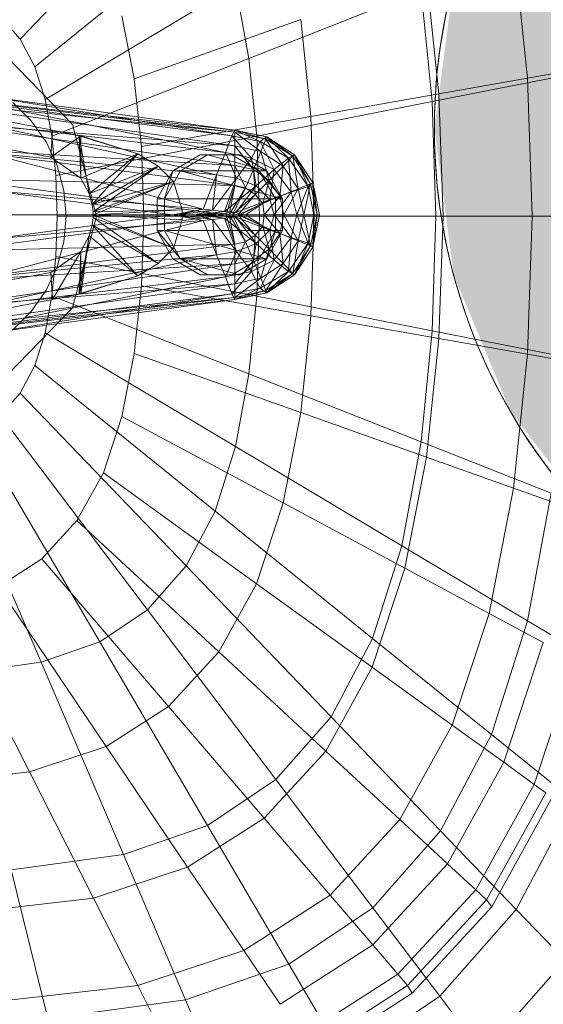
# Model space of a CAD drawing. Header units: metres. Extents: x 397.7 to 427.5, y 12.7 to 28.4.
# Tile 30 of 59: x 404.5995 to 404.6921, y 27.1508 to 27.325. Entities that reach past the tile are written whole.
import ezdxf

# ---------------------------------------------------------------- set-up
doc = ezdxf.new("R2010")
doc.units = ezdxf.units.M
for name, color, linetype, lineweight in [('02_MOBILIARIO', 7, 'Continuous', 18), ('A-DETL-____-MBND', 7, 'Continuous', 18), ('A-DETL-GENF-OTLN', 7, 'Continuous', 18)]:
    doc.layers.add(name, color=color, linetype=linetype, lineweight=lineweight)

# ---------------------------------------------------------------- blocks, each defined once
blk = doc.blocks.new('Family - Rentamans P2-153289-05_ENLLUMENAT_P2')
at = {"layer": 'A-DETL-____-MBND', "color": 253, "true_color": 0xaaaaaa}
for p, q in [((0.16218, 0.24466), (0.13282, 0.21409)), ((0.16731, 0.23496), (0.13541, 0.20918)), ((0.22004, 0.23089), (0.22254, 0.20719)), ((0.20468, 0.22542), (0.20689, 0.20442)), ((0.17092, 0.2235), (0.13724, 0.20338)), ((0.17092, 0.2235), (0.1733, 0.21066)), ((0.20373, 0.22269), (0.1733, 0.21066)), ((0.20373, 0.22269), (0.2057, 0.20303)), ((0.12937, 0.21801), (0.13282, 0.21409)), ((0.15084, 0.21822), (0.15302, 0.20705)), ((0.15302, 0.20705), (0.18245, 0.21752)), ((0.18245, 0.21752), (0.18425, 0.2004)), ((0.13282, 0.21409), (0.13541, 0.20918)), ((0.13052, 0.21088), (0.1421, 0.19899)), ((0.1421, 0.19899), (0.13052, 0.21088)), ((0.13541, 0.20918), (0.13724, 0.20338)), ((0.1733, 0.21066), (0.13844, 0.19688)), ((0.1733, 0.21066), (0.17468, 0.19692)), ((0.08657, 0.20799), (0.13857, 0.19799)), ((0.08657, 0.20799), (0.13857, 0.19799)), ((0.2057, 0.20303), (0.22913, 0.20764)), ((0.22254, 0.20719), (0.23263, 0.20898)), ((0.15302, 0.20705), (0.15427, 0.19509)), ((0.20689, 0.20442), (0.22254, 0.20719)), ((0.22254, 0.20719), (0.22336, 0.18276)), ((0.11077, 0.20469), (0.17077, 0.19759)), ((0.11077, 0.20469), (0.17077, 0.19799)), ((0.17077, 0.19799), (0.11077, 0.20469)), ((0.12677, 0.20399), (0.17077, 0.19799)), ((0.12677, 0.20399), (0.17027, 0.19699)), ((0.18425, 0.2004), (0.20689, 0.20442)), ((0.20689, 0.20442), (0.20762, 0.18276)), ((0.13827, 0.19319), (0.08227, 0.20349)), ((0.13827, 0.19319), (0.08227, 0.20349)), ((0.11377, 0.20329), (0.17077, 0.19519)), ((0.17077, 0.19759), (0.11377, 0.20329)), ((0.12677, 0.20259), (0.17027, 0.19699)), ((0.16917, 0.19399), (0.12677, 0.20259)), ((0.13157, 0.20287), (0.13481, 0.19963)), ((0.13157, 0.20287), (0.13481, 0.19963)), ((0.13724, 0.20338), (0.13844, 0.19688)), ((0.2057, 0.20303), (0.17468, 0.19693)), ((0.2057, 0.20303), (0.20635, 0.18276)), ((0.18425, 0.2004), (0.15428, 0.19509)), ((0.18425, 0.2004), (0.18485, 0.18276)), ((0.11777, 0.19949), (0.17077, 0.19169)), ((0.11777, 0.19949), (0.17077, 0.19519)), ((0.12677, 0.19899), (0.16917, 0.19399)), ((0.16757, 0.19009), (0.12677, 0.19899)), ((0.13481, 0.19963), (0.13743, 0.19588)), ((0.13481, 0.19963), (0.13743, 0.19588)), ((0.1421, 0.19899), (0.14634, 0.18276)), ((0.14634, 0.18276), (0.1421, 0.19899)), ((0.13857, 0.19799), (0.13827, 0.19319)), ((0.14357, 0.19699), (0.13827, 0.19319)), ((0.13844, 0.19688), (0.13914, 0.18993)), ((0.14327, 0.19699), (0.13857, 0.19799)), ((0.13857, 0.19799), (0.14357, 0.19699)), ((0.14327, 0.19699), (0.13857, 0.19799)), ((0.17468, 0.19692), (0.13914, 0.18993)), ((0.14327, 0.19699), (0.14357, 0.19699)), ((0.15367, 0.19379), (0.14327, 0.19699)), ((0.14507, 0.18669), (0.14327, 0.19699)), ((0.14357, 0.18949), (0.14327, 0.19699)), ((0.15367, 0.19379), (0.14357, 0.19699)), ((0.14357, 0.19699), (0.15367, 0.19379)), ((0.14357, 0.19699), (0.14357, 0.18949)), ((0.16917, 0.19399), (0.17027, 0.19699)), ((0.17027, 0.19699), (0.17077, 0.19799)), ((0.17027, 0.19699), (0.17527, 0.19599)), ((0.17027, 0.19699), (0.17377, 0.19299)), ((0.17077, 0.19799), (0.17077, 0.19759)), ((0.17077, 0.19799), (0.17627, 0.19639)), ((0.17077, 0.19799), (0.17637, 0.19679)), ((0.17637, 0.19679), (0.17077, 0.19799)), ((0.17077, 0.19799), (0.17647, 0.19679)), ((0.17527, 0.19599), (0.17077, 0.19799)), ((0.17077, 0.19759), (0.17077, 0.19519)), ((0.17077, 0.19759), (0.17537, 0.19419)), ((0.17627, 0.19639), (0.17077, 0.19759)), ((0.17468, 0.19692), (0.17514, 0.18276)), ((0.13743, 0.19588), (0.13937, 0.19174)), ((0.13743, 0.19588), (0.13937, 0.19174)), ((0.17077, 0.19519), (0.17077, 0.19169)), ((0.17077, 0.19519), (0.17407, 0.19099)), ((0.17077, 0.19519), (0.17537, 0.19419)), ((0.17377, 0.19299), (0.17527, 0.19599)), ((0.17527, 0.19599), (0.17637, 0.19679)), ((0.17527, 0.19599), (0.18027, 0.19299)), ((0.17777, 0.19099), (0.17527, 0.19599)), ((0.17627, 0.19639), (0.17537, 0.19419)), ((0.17647, 0.19679), (0.17627, 0.19639)), ((0.17627, 0.19639), (0.17937, 0.19159)), ((0.18107, 0.19339), (0.17627, 0.19639)), ((0.17637, 0.19679), (0.17647, 0.19679)), ((0.17637, 0.19679), (0.18137, 0.19359)), ((0.18027, 0.19299), (0.17637, 0.19679)), ((0.17647, 0.19679), (0.18107, 0.19339)), ((0.18137, 0.19359), (0.17647, 0.19679)), ((0.17647, 0.19679), (0.18137, 0.19359)), ((0.17077, 0.19169), (0.11947, 0.19479)), ((0.11947, 0.19479), (0.17077, 0.18819)), ((0.12677, 0.19399), (0.16757, 0.19009)), ((0.16517, 0.18399), (0.12677, 0.19399)), ((0.15367, 0.19379), (0.14357, 0.18949)), ((0.15367, 0.19379), (0.14507, 0.18669)), ((0.14507, 0.18669), (0.15367, 0.19379)), ((0.14557, 0.18479), (0.15367, 0.19379)), ((0.15367, 0.19379), (0.15727, 0.19159)), ((0.15727, 0.19159), (0.15367, 0.19379)), ((0.15428, 0.19509), (0.15469, 0.18276)), ((0.16465, 0.19359), (0.15986, 0.19079)), ((0.16119, 0.19079), (0.16599, 0.19359)), ((0.16599, 0.19359), (0.16465, 0.19359)), ((0.17028, 0.19359), (0.16465, 0.19359)), ((0.17644, 0.19079), (0.16599, 0.19359)), ((0.16599, 0.19359), (0.17163, 0.19359)), ((0.16757, 0.19009), (0.16917, 0.19399)), ((0.16917, 0.19399), (0.17377, 0.19299)), ((0.17107, 0.18949), (0.16917, 0.19399)), ((0.17163, 0.19359), (0.17028, 0.19359)), ((0.17509, 0.19079), (0.17028, 0.19359)), ((0.17644, 0.19079), (0.17163, 0.19359)), ((0.17537, 0.19419), (0.17407, 0.19099)), ((0.17537, 0.19419), (0.17687, 0.18909)), ((0.17537, 0.19419), (0.17937, 0.19159)), ((0.18107, 0.19339), (0.17937, 0.19159)), ((0.18027, 0.19299), (0.18137, 0.19359)), ((0.18137, 0.19359), (0.18107, 0.19339)), ((0.18107, 0.19339), (0.18197, 0.18759)), ((0.18417, 0.18849), (0.18107, 0.19339)), ((0.18137, 0.19359), (0.18417, 0.18849)), ((0.18137, 0.19359), (0.18457, 0.18869)), ((0.18457, 0.18869), (0.18137, 0.19359)), ((0.18377, 0.18799), (0.18137, 0.19359)), ((0.13827, 0.19319), (0.14357, 0.18949)), ((0.13827, 0.19319), (0.14357, 0.18949)), ((0.13937, 0.19174), (0.14055, 0.18732)), ((0.13937, 0.19174), (0.14055, 0.18732)), ((0.17077, 0.19169), (0.17077, 0.18819)), ((0.17407, 0.19099), (0.17077, 0.19169)), ((0.17077, 0.19169), (0.17267, 0.18779)), ((0.17107, 0.18949), (0.17377, 0.19299)), ((0.17377, 0.19299), (0.17777, 0.19099)), ((0.17377, 0.19299), (0.17457, 0.18809)), ((0.17777, 0.19099), (0.18027, 0.19299)), ((0.18027, 0.19299), (0.18377, 0.18799)), ((0.18077, 0.18699), (0.18027, 0.19299)), ((0.13914, 0.18993), (0.13937, 0.18276)), ((0.15727, 0.19159), (0.14507, 0.18669)), ((0.15727, 0.19159), (0.14557, 0.18479)), ((0.14557, 0.18479), (0.15727, 0.19159)), ((0.14577, 0.18349), (0.15727, 0.19159)), ((0.15986, 0.19079), (0.15705, 0.18579)), ((0.15727, 0.19159), (0.15997, 0.18889)), ((0.15997, 0.18889), (0.15727, 0.19159)), ((0.15986, 0.19079), (0.15837, 0.18579)), ((0.15837, 0.18579), (0.16119, 0.19079)), ((0.15986, 0.19079), (0.16119, 0.19079)), ((0.16119, 0.19079), (0.17644, 0.19079)), ((0.17925, 0.18579), (0.16119, 0.19079)), ((0.16517, 0.18399), (0.16757, 0.19009)), ((0.16687, 0.18379), (0.16757, 0.19009)), ((0.16757, 0.19009), (0.17107, 0.18949)), ((0.17407, 0.19099), (0.17267, 0.18779)), ((0.17687, 0.18909), (0.17407, 0.19099)), ((0.17407, 0.19099), (0.17437, 0.18659)), ((0.17457, 0.18809), (0.17777, 0.19099)), ((0.17644, 0.19079), (0.17509, 0.19079)), ((0.17925, 0.18579), (0.17509, 0.19079)), ((0.178, 0.18579), (0.17509, 0.19079)), ((0.17925, 0.18579), (0.17644, 0.19079)), ((0.17937, 0.19159), (0.17687, 0.18909)), ((0.17697, 0.18569), (0.17777, 0.19099)), ((0.17777, 0.19099), (0.18077, 0.18699)), ((0.17937, 0.19159), (0.17877, 0.18629)), ((0.17937, 0.19159), (0.18197, 0.18759)), ((0.17077, 0.18819), (0.12097, 0.18939)), ((0.12097, 0.18939), (0.16927, 0.18299)), ((0.14357, 0.18949), (0.14507, 0.18669)), ((0.14357, 0.18949), (0.14507, 0.18669)), ((0.15997, 0.18889), (0.14557, 0.18479)), ((0.15997, 0.18889), (0.14577, 0.18349)), ((0.14577, 0.18299), (0.15997, 0.18889)), ((0.14577, 0.18349), (0.15997, 0.18889)), ((0.15997, 0.18889), (0.16147, 0.18389)), ((0.16147, 0.18389), (0.15997, 0.18889)), ((0.16687, 0.18379), (0.17107, 0.18949)), ((0.16897, 0.18359), (0.17107, 0.18949)), ((0.17077, 0.18819), (0.16927, 0.18299)), ((0.17077, 0.18819), (0.16977, 0.18299)), ((0.17267, 0.18779), (0.17077, 0.18819)), ((0.17107, 0.18949), (0.17457, 0.18809)), ((0.17687, 0.18909), (0.17437, 0.18659)), ((0.17687, 0.18909), (0.17577, 0.18499)), ((0.17877, 0.18629), (0.17687, 0.18909)), ((0.18417, 0.18849), (0.18197, 0.18759)), ((0.18417, 0.18849), (0.18297, 0.18299)), ((0.18377, 0.18799), (0.18457, 0.18869)), ((0.18457, 0.18869), (0.18417, 0.18849)), ((0.18537, 0.18299), (0.18417, 0.18849)), ((0.18457, 0.18869), (0.18577, 0.18299)), ((0.18577, 0.18299), (0.18457, 0.18869)), ((0.18457, 0.18869), (0.18537, 0.18299)), ((0.18457, 0.18869), (0.18477, 0.18299)), ((0.12677, 0.18739), (0.16517, 0.18399)), ((0.15977, 0.18299), (0.12677, 0.18739)), ((0.14055, 0.18732), (0.14095, 0.18276)), ((0.14055, 0.18732), (0.14095, 0.18276)), ((0.14507, 0.18669), (0.14557, 0.18479)), ((0.14507, 0.18669), (0.14557, 0.18479)), ((0.16897, 0.18359), (0.17457, 0.18809)), ((0.17267, 0.18779), (0.16977, 0.18299)), ((0.17267, 0.18779), (0.17037, 0.18299)), ((0.17437, 0.18659), (0.17037, 0.18299)), ((0.17457, 0.18809), (0.17097, 0.18339)), ((0.17437, 0.18659), (0.17137, 0.18299)), ((0.17437, 0.18659), (0.17267, 0.18779)), ((0.17577, 0.18499), (0.17437, 0.18659)), ((0.17457, 0.18809), (0.17697, 0.18569)), ((0.17697, 0.18569), (0.18077, 0.18699)), ((0.17777, 0.18299), (0.18077, 0.18699)), ((0.18197, 0.18759), (0.17877, 0.18629)), ((0.18197, 0.18759), (0.17947, 0.18299)), ((0.18077, 0.18699), (0.18377, 0.18799)), ((0.18077, 0.18699), (0.18177, 0.18299)), ((0.18177, 0.18299), (0.18377, 0.18799)), ((0.18197, 0.18759), (0.18297, 0.18299)), ((0.18377, 0.18799), (0.18477, 0.18299)), ((0.14557, 0.18479), (0.14577, 0.18349)), ((0.14557, 0.18479), (0.14577, 0.18349)), ((0.15705, 0.18579), (0.15837, 0.18579)), ((0.15705, 0.18579), (0.15705, 0.18019)), ((0.15837, 0.18579), (0.17925, 0.18579)), ((0.15837, 0.18019), (0.15837, 0.18579)), ((0.17097, 0.18339), (0.17697, 0.18569)), ((0.17577, 0.18499), (0.17137, 0.18299)), ((0.17177, 0.18299), (0.17697, 0.18569)), ((0.17577, 0.18499), (0.17267, 0.18299)), ((0.17877, 0.18629), (0.17577, 0.18499)), ((0.17597, 0.18299), (0.17577, 0.18499)), ((0.17877, 0.18629), (0.17597, 0.18299)), ((0.17697, 0.18569), (0.17777, 0.18299)), ((0.178, 0.18019), (0.178, 0.18579)), ((0.178, 0.18579), (0.17925, 0.18579)), ((0.17947, 0.18299), (0.17877, 0.18629)), ((0.17925, 0.18019), (0.17925, 0.18579)), ((0.16927, 0.18299), (0.12097, 0.17659)), ((0.16927, 0.18299), (0.12177, 0.18299)), ((0.12677, 0.17859), (0.15977, 0.18299)), ((0.12687, 0.18299), (0.15977, 0.18299)), ((0.16147, 0.18389), (0.14577, 0.18349)), ((0.14577, 0.18299), (0.16147, 0.18389)), ((0.14577, 0.18349), (0.14577, 0.18299)), ((0.14577, 0.18349), (0.14577, 0.18299)), ((0.14577, 0.18299), (0.16147, 0.18209)), ((0.16147, 0.18209), (0.14577, 0.18299)), ((0.14577, 0.18249), (0.14577, 0.18299)), ((0.14577, 0.18299), (0.14577, 0.18249)), ((0.14577, 0.18299), (0.15997, 0.17709)), ((0.15997, 0.17709), (0.14577, 0.18299)), ((0.15977, 0.18299), (0.16517, 0.18399)), ((0.15977, 0.18299), (0.16077, 0.18299)), ((0.16517, 0.18199), (0.15977, 0.18299)), ((0.16077, 0.18299), (0.16517, 0.18399)), ((0.16077, 0.18299), (0.16687, 0.18379)), ((0.16517, 0.18199), (0.16077, 0.18299)), ((0.16077, 0.18299), (0.16377, 0.18299)), ((0.16687, 0.18219), (0.16077, 0.18299)), ((0.16147, 0.18209), (0.16147, 0.18389)), ((0.16147, 0.18389), (0.16147, 0.18209)), ((0.16377, 0.18299), (0.16687, 0.18379)), ((0.16377, 0.18299), (0.16897, 0.18359)), ((0.16687, 0.18219), (0.16377, 0.18299)), ((0.16377, 0.18299), (0.16477, 0.18299)), ((0.16897, 0.18239), (0.16377, 0.18299)), ((0.16477, 0.18299), (0.16897, 0.18359)), ((0.16477, 0.18299), (0.17097, 0.18339)), ((0.16897, 0.18239), (0.16477, 0.18299)), ((0.16477, 0.18299), (0.17177, 0.18299)), ((0.17097, 0.18259), (0.16477, 0.18299)), ((0.16517, 0.18399), (0.16687, 0.18379)), ((0.16687, 0.18379), (0.16897, 0.18359)), ((0.16897, 0.18359), (0.17097, 0.18339)), ((0.16977, 0.18299), (0.16927, 0.18299)), ((0.16927, 0.18299), (0.17077, 0.17779)), ((0.16977, 0.18299), (0.17077, 0.17779)), ((0.17037, 0.18299), (0.16977, 0.18299)), ((0.16977, 0.18299), (0.17267, 0.17819)), ((0.17037, 0.18299), (0.17267, 0.17819)), ((0.17137, 0.18299), (0.17037, 0.18299)), ((0.17037, 0.18299), (0.17437, 0.17939)), ((0.17097, 0.18339), (0.17177, 0.18299)), ((0.17097, 0.18259), (0.17177, 0.18299)), ((0.17137, 0.18299), (0.17437, 0.17939)), ((0.17267, 0.18299), (0.17137, 0.18299)), ((0.17137, 0.18299), (0.17577, 0.18099)), ((0.17177, 0.18299), (0.17777, 0.18299)), ((0.17177, 0.18299), (0.17697, 0.18029)), ((0.17597, 0.18299), (0.17267, 0.18299)), ((0.17267, 0.18299), (0.17577, 0.18099)), ((0.17597, 0.18299), (0.17577, 0.18099)), ((0.17947, 0.18299), (0.17597, 0.18299)), ((0.17877, 0.17969), (0.17597, 0.18299)), ((0.17697, 0.18029), (0.17777, 0.18299)), ((0.17777, 0.18299), (0.18177, 0.18299)), ((0.17777, 0.18299), (0.18077, 0.17899)), ((0.17947, 0.18299), (0.17877, 0.17969)), ((0.18297, 0.18299), (0.17947, 0.18299)), ((0.18197, 0.17839), (0.17947, 0.18299)), ((0.18077, 0.17899), (0.18177, 0.18299)), ((0.18177, 0.18299), (0.18477, 0.18299)), ((0.18177, 0.18299), (0.18377, 0.17799)), ((0.18297, 0.18299), (0.18197, 0.17839)), ((0.18537, 0.18299), (0.18297, 0.18299)), ((0.18297, 0.18299), (0.18417, 0.17749)), ((0.18477, 0.18299), (0.18377, 0.17799)), ((0.18537, 0.18299), (0.18417, 0.17749)), ((0.18457, 0.17729), (0.18577, 0.18299)), ((0.18577, 0.18299), (0.18457, 0.17729)), ((0.18457, 0.17729), (0.18537, 0.18299)), ((0.18477, 0.18299), (0.18457, 0.17729)), ((0.18477, 0.18299), (0.18577, 0.18299)), ((0.18577, 0.18299), (0.18537, 0.18299)), ((0.12677, 0.17859), (0.16517, 0.18199)), ((0.12677, 0.17199), (0.16517, 0.18199)), ((0.13937, 0.18276), (0.13914, 0.17559)), ((0.17514, 0.18276), (0.13937, 0.18276)), ((0.14095, 0.18276), (0.14055, 0.1782)), ((0.14095, 0.18276), (0.14055, 0.1782)), ((0.14634, 0.18276), (0.1421, 0.16652)), ((0.1421, 0.16652), (0.14634, 0.18276)), ((0.14507, 0.17929), (0.14557, 0.18119)), ((0.14557, 0.18119), (0.14507, 0.17929)), ((0.14557, 0.18119), (0.14577, 0.18249)), ((0.14577, 0.18249), (0.14557, 0.18119)), ((0.15727, 0.17439), (0.14557, 0.18119)), ((0.14557, 0.18119), (0.15727, 0.17439)), ((0.14557, 0.18119), (0.15367, 0.17219)), ((0.15367, 0.17219), (0.14557, 0.18119)), ((0.15997, 0.17709), (0.14577, 0.18249)), ((0.14577, 0.18249), (0.15997, 0.17709)), ((0.14577, 0.18249), (0.15727, 0.17439)), ((0.15727, 0.17439), (0.14577, 0.18249)), ((0.15469, 0.18276), (0.15428, 0.17043)), ((0.18485, 0.18276), (0.15469, 0.18276)), ((0.15997, 0.17709), (0.16147, 0.18209)), ((0.16147, 0.18209), (0.15997, 0.17709)), ((0.16517, 0.18199), (0.16687, 0.18219)), ((0.16757, 0.17589), (0.16517, 0.18199)), ((0.16687, 0.18219), (0.16897, 0.18239)), ((0.16757, 0.17589), (0.16687, 0.18219)), ((0.17107, 0.17649), (0.16687, 0.18219)), ((0.16897, 0.18239), (0.17097, 0.18259)), ((0.17107, 0.17649), (0.16897, 0.18239)), ((0.17457, 0.17789), (0.16897, 0.18239)), ((0.17097, 0.18259), (0.17697, 0.18029)), ((0.17457, 0.17789), (0.17097, 0.18259)), ((0.17514, 0.18276), (0.17468, 0.16859)), ((0.20635, 0.18276), (0.17514, 0.18276)), ((0.18485, 0.18276), (0.18425, 0.16511)), ((0.20762, 0.18276), (0.18485, 0.18276)), ((0.20635, 0.18276), (0.2057, 0.16248)), ((0.20635, 0.18276), (0.22993, 0.18276)), ((0.20762, 0.18276), (0.20689, 0.1611)), ((0.20762, 0.18276), (0.22336, 0.18276)), ((0.22336, 0.18276), (0.22254, 0.15832)), ((0.22336, 0.18276), (0.23351, 0.18276)), ((0.15705, 0.18019), (0.15837, 0.18019)), ((0.15705, 0.18019), (0.16119, 0.17519)), ((0.15705, 0.18019), (0.15986, 0.17519)), ((0.15837, 0.18019), (0.17925, 0.18019)), ((0.16119, 0.17519), (0.15837, 0.18019)), ((0.15837, 0.18019), (0.17644, 0.17519)), ((0.17577, 0.18099), (0.17437, 0.17939)), ((0.17457, 0.17789), (0.17697, 0.18029)), ((0.17509, 0.17519), (0.178, 0.18019)), ((0.17577, 0.18099), (0.17687, 0.17689)), ((0.17577, 0.18099), (0.17877, 0.17969)), ((0.17644, 0.17519), (0.17925, 0.18019)), ((0.17644, 0.17519), (0.178, 0.18019)), ((0.17877, 0.17969), (0.17687, 0.17689)), ((0.17697, 0.18029), (0.18077, 0.17899)), ((0.17697, 0.18029), (0.17777, 0.17499)), ((0.17925, 0.18019), (0.178, 0.18019)), ((0.18197, 0.17839), (0.17877, 0.17969)), ((0.17877, 0.17969), (0.17937, 0.17439)), ((0.17077, 0.17779), (0.11947, 0.17119)), ((0.17077, 0.17779), (0.12097, 0.17659)), ((0.14055, 0.1782), (0.13937, 0.17378)), ((0.14055, 0.1782), (0.13937, 0.17378)), ((0.14327, 0.16899), (0.14507, 0.17929)), ((0.14357, 0.17649), (0.14507, 0.17929)), ((0.14507, 0.17929), (0.14357, 0.17649)), ((0.14507, 0.17929), (0.14357, 0.16899)), ((0.15367, 0.17219), (0.14507, 0.17929)), ((0.14507, 0.17929), (0.15367, 0.17219)), ((0.17267, 0.17819), (0.17077, 0.17779)), ((0.17267, 0.17819), (0.17077, 0.17429)), ((0.17077, 0.17779), (0.17077, 0.17429)), ((0.17457, 0.17789), (0.17107, 0.17649)), ((0.17437, 0.17939), (0.17267, 0.17819)), ((0.17267, 0.17819), (0.17407, 0.17499)), ((0.17457, 0.17789), (0.17377, 0.17299)), ((0.17437, 0.17939), (0.17407, 0.17499)), ((0.17437, 0.17939), (0.17687, 0.17689)), ((0.17777, 0.17499), (0.17457, 0.17789)), ((0.17777, 0.17499), (0.18077, 0.17899)), ((0.18197, 0.17839), (0.17937, 0.17439)), ((0.18077, 0.17899), (0.18027, 0.17299)), ((0.18377, 0.17799), (0.18027, 0.17299)), ((0.18077, 0.17899), (0.18377, 0.17799)), ((0.18107, 0.17259), (0.18197, 0.17839)), ((0.18377, 0.17799), (0.18137, 0.17239)), ((0.18417, 0.17749), (0.18197, 0.17839)), ((0.18377, 0.17799), (0.18457, 0.17729)), ((0.13827, 0.17279), (0.14357, 0.17649)), ((0.14357, 0.17649), (0.13827, 0.17279)), ((0.13857, 0.16799), (0.14357, 0.17649)), ((0.14327, 0.16899), (0.14357, 0.17649)), ((0.14357, 0.17649), (0.14357, 0.16899)), ((0.15727, 0.17439), (0.15997, 0.17709)), ((0.15997, 0.17709), (0.15727, 0.17439)), ((0.16757, 0.17589), (0.17107, 0.17649)), ((0.17107, 0.17649), (0.16917, 0.17199)), ((0.17377, 0.17299), (0.17107, 0.17649)), ((0.17687, 0.17689), (0.17407, 0.17499)), ((0.17687, 0.17689), (0.17537, 0.17179)), ((0.17687, 0.17689), (0.17937, 0.17439)), ((0.18417, 0.17749), (0.18107, 0.17259)), ((0.18417, 0.17749), (0.18137, 0.17239)), ((0.18137, 0.17239), (0.18457, 0.17729)), ((0.18457, 0.17729), (0.18137, 0.17239)), ((0.18457, 0.17729), (0.18417, 0.17749)), ((0.17077, 0.17429), (0.11777, 0.16649)), ((0.17077, 0.17429), (0.11947, 0.17119)), ((0.12677, 0.17199), (0.16757, 0.17589)), ((0.12677, 0.16699), (0.16757, 0.17589)), ((0.13914, 0.17559), (0.13844, 0.16864)), ((0.17468, 0.16859), (0.13914, 0.17559)), ((0.15367, 0.17219), (0.15727, 0.17439)), ((0.15727, 0.17439), (0.15367, 0.17219)), ((0.15986, 0.17519), (0.16119, 0.17519)), ((0.15986, 0.17519), (0.16465, 0.17239)), ((0.16119, 0.17519), (0.17644, 0.17519)), ((0.16599, 0.17239), (0.16119, 0.17519)), ((0.16119, 0.17519), (0.17163, 0.17239)), ((0.16917, 0.17199), (0.16757, 0.17589)), ((0.17028, 0.17239), (0.17509, 0.17519)), ((0.17407, 0.17499), (0.17077, 0.17429)), ((0.17407, 0.17499), (0.17077, 0.17079)), ((0.17077, 0.17429), (0.17077, 0.17079)), ((0.17163, 0.17239), (0.17644, 0.17519)), ((0.17777, 0.17499), (0.17377, 0.17299)), ((0.17407, 0.17499), (0.17537, 0.17179)), ((0.17644, 0.17519), (0.17509, 0.17519)), ((0.17527, 0.16999), (0.17777, 0.17499)), ((0.17937, 0.17439), (0.17537, 0.17179)), ((0.17937, 0.17439), (0.17627, 0.16959)), ((0.18027, 0.17299), (0.17777, 0.17499)), ((0.17937, 0.17439), (0.18107, 0.17259)), ((0.08227, 0.16249), (0.13827, 0.17279)), ((0.08227, 0.16249), (0.13827, 0.17279)), ((0.13937, 0.17378), (0.13743, 0.16963)), ((0.13937, 0.17378), (0.13743, 0.16963)), ((0.13827, 0.17279), (0.13857, 0.16799)), ((0.17377, 0.17299), (0.16917, 0.17199)), ((0.17377, 0.17299), (0.17027, 0.16899)), ((0.17527, 0.16999), (0.17377, 0.17299)), ((0.18027, 0.17299), (0.17527, 0.16999)), ((0.18107, 0.17259), (0.17627, 0.16959)), ((0.18027, 0.17299), (0.17637, 0.16919)), ((0.18107, 0.17259), (0.17647, 0.16919)), ((0.18137, 0.17239), (0.18027, 0.17299)), ((0.18137, 0.17239), (0.18107, 0.17259)), ((0.17077, 0.17079), (0.11377, 0.16269)), ((0.17077, 0.17079), (0.11777, 0.16649)), ((0.16917, 0.17199), (0.12677, 0.16339)), ((0.16917, 0.17199), (0.12677, 0.16699)), ((0.14327, 0.16899), (0.15367, 0.17219)), ((0.15367, 0.17219), (0.14357, 0.16899)), ((0.14357, 0.16899), (0.15367, 0.17219)), ((0.16465, 0.17239), (0.16599, 0.17239)), ((0.16465, 0.17239), (0.17028, 0.17239)), ((0.17163, 0.17239), (0.16599, 0.17239)), ((0.17027, 0.16899), (0.16917, 0.17199)), ((0.17028, 0.17239), (0.17163, 0.17239)), ((0.17537, 0.17179), (0.17077, 0.17079)), ((0.17537, 0.17179), (0.17077, 0.16839)), ((0.17077, 0.17079), (0.17077, 0.16839)), ((0.17537, 0.17179), (0.17627, 0.16959)), ((0.18137, 0.17239), (0.17637, 0.16919)), ((0.18137, 0.17239), (0.17647, 0.16919)), ((0.17647, 0.16919), (0.18137, 0.17239)), ((0.17027, 0.16899), (0.12677, 0.16199)), ((0.17027, 0.16899), (0.12677, 0.16339)), ((0.13743, 0.16963), (0.13481, 0.16588)), ((0.13743, 0.16963), (0.13481, 0.16588)), ((0.13857, 0.16799), (0.14327, 0.16899)), ((0.14357, 0.16899), (0.13857, 0.16799)), ((0.13857, 0.16799), (0.14357, 0.16899)), ((0.14357, 0.16899), (0.14327, 0.16899)), ((0.15428, 0.17043), (0.15302, 0.15847)), ((0.18425, 0.16511), (0.15428, 0.17043)), ((0.17527, 0.16999), (0.17027, 0.16899)), ((0.17077, 0.16799), (0.17027, 0.16899)), ((0.17077, 0.16799), (0.17527, 0.16999)), ((0.17627, 0.16959), (0.17077, 0.16839)), ((0.17627, 0.16959), (0.17077, 0.16799)), ((0.17647, 0.16919), (0.17077, 0.16799)), ((0.17647, 0.16919), (0.17077, 0.16799)), ((0.17637, 0.16919), (0.17077, 0.16799)), ((0.17637, 0.16919), (0.17527, 0.16999)), ((0.17627, 0.16959), (0.17647, 0.16919)), ((0.17647, 0.16919), (0.17637, 0.16919)), ((0.13857, 0.16799), (0.08657, 0.15799)), ((0.08657, 0.15799), (0.13857, 0.16799)), ((0.17077, 0.16839), (0.11077, 0.16129)), ((0.17077, 0.16799), (0.11077, 0.16129)), ((0.17077, 0.16799), (0.11077, 0.16129)), ((0.17077, 0.16839), (0.11377, 0.16269)), ((0.17077, 0.16799), (0.12677, 0.16199)), ((0.13844, 0.16864), (0.13724, 0.16214)), ((0.1733, 0.15485), (0.13844, 0.16864)), ((0.17077, 0.16839), (0.17077, 0.16799)), ((0.17468, 0.16859), (0.1733, 0.15486)), ((0.2057, 0.16248), (0.17468, 0.16859)), ((0.1421, 0.16652), (0.13052, 0.15464)), ((0.13052, 0.15464), (0.1421, 0.16652)), ((0.13481, 0.16588), (0.13157, 0.16265)), ((0.13481, 0.16588), (0.13157, 0.16265)), ((0.18425, 0.16511), (0.18245, 0.148)), ((0.20689, 0.1611), (0.18425, 0.16511)), ((0.13724, 0.16214), (0.13541, 0.15634)), ((0.17092, 0.14201), (0.13724, 0.16214)), ((0.2057, 0.16248), (0.20373, 0.14283)), ((0.2057, 0.16248), (0.22913, 0.15787)), ((0.20689, 0.1611), (0.20468, 0.14009)), ((0.22254, 0.15832), (0.20689, 0.1611)), ((0.15302, 0.15847), (0.15084, 0.14729)), ((0.18245, 0.148), (0.15302, 0.15847)), ((0.22254, 0.15832), (0.22004, 0.13463)), ((0.22254, 0.15832), (0.23263, 0.15653)), ((0.13541, 0.15634), (0.13282, 0.15143)), ((0.16731, 0.13056), (0.13541, 0.15634)), ((0.1733, 0.15486), (0.17092, 0.14201)), ((0.20373, 0.14283), (0.1733, 0.15486)), ((0.13282, 0.15143), (0.12937, 0.14751)), ((0.16218, 0.12086), (0.13282, 0.15143)), ((0.15537, 0.1131), (0.12937, 0.14751)), ((0.15084, 0.14729), (0.14756, 0.13732)), ((0.17934, 0.13201), (0.15084, 0.14729)), ((0.18245, 0.148), (0.17934, 0.13201)), ((0.20468, 0.14009), (0.18245, 0.148)), ((0.14692, 0.10743), (0.12509, 0.14464)), ((0.11983, 0.14281), (0.13653, 0.10383)), ((0.17092, 0.14201), (0.16731, 0.13056)), ((0.20031, 0.12445), (0.17092, 0.14201)), ((0.20373, 0.14283), (0.20031, 0.12445)), ((0.2267, 0.13374), (0.20373, 0.14283)), ((0.20468, 0.14009), (0.20086, 0.12046)), ((0.22004, 0.13463), (0.20468, 0.14009)), ((0.14756, 0.13732), (0.14288, 0.12888)), ((0.17464, 0.11773), (0.14756, 0.13732)), ((0.22004, 0.13463), (0.21574, 0.11248)), ((0.22995, 0.13111), (0.22004, 0.13463)), ((0.22251, 0.11118), (0.2267, 0.13374)), ((0.17934, 0.13201), (0.17464, 0.11773)), ((0.20086, 0.12046), (0.17934, 0.13201)), ((0.16731, 0.13056), (0.16218, 0.12086)), ((0.19515, 0.10805), (0.16731, 0.13056)), ((0.14288, 0.12888), (0.13667, 0.12213)), ((0.16795, 0.10565), (0.14288, 0.12888)), ((0.20031, 0.12445), (0.19515, 0.10805)), ((0.22251, 0.11118), (0.20031, 0.12445)), ((0.13667, 0.12213), (0.12897, 0.11719)), ((0.13667, 0.12213), (0.15906, 0.09599)), ((0.16218, 0.12086), (0.15537, 0.1131)), ((0.18781, 0.09417), (0.16218, 0.12086)), ((0.20086, 0.12046), (0.19509, 0.10294)), ((0.21574, 0.11248), (0.20086, 0.12046)), ((0.12897, 0.11719), (0.14804, 0.08893)), ((0.17464, 0.11773), (0.16795, 0.10565)), ((0.19509, 0.10294), (0.17464, 0.11773)), ((0.1195, 0.11406), (0.13449, 0.08444)), ((0.15536, 0.1131), (0.14692, 0.10743)), ((0.17806, 0.08308), (0.15536, 0.1131)), ((0.21574, 0.11248), (0.20923, 0.09272)), ((0.22533, 0.10733), (0.21574, 0.11248)), ((0.21618, 0.09106), (0.22251, 0.11118)), ((0.23785, 0.10202), (0.22251, 0.11118)), ((0.19515, 0.10805), (0.18781, 0.09417)), ((0.21618, 0.09106), (0.19515, 0.10805)), ((0.14692, 0.10743), (0.13653, 0.10383)), ((0.14692, 0.10743), (0.16597, 0.07496)), ((0.22533, 0.10733), (0.21834, 0.08613)), ((0.16795, 0.10565), (0.15906, 0.09599)), ((0.18688, 0.08811), (0.16795, 0.10565)), ((0.13653, 0.10383), (0.12264, 0.10196)), ((0.13653, 0.10383), (0.1511, 0.06981)), ((0.19509, 0.10294), (0.18688, 0.08811)), ((0.20923, 0.09272), (0.19509, 0.10294)), ((0.23099, 0.1043), (0.22372, 0.08223)), ((0.15906, 0.09599), (0.14804, 0.08893)), ((0.15906, 0.09599), (0.17596, 0.07625)), ((0.18781, 0.09417), (0.17806, 0.08308)), ((0.20717, 0.07402), (0.18781, 0.09417)), ((0.20923, 0.09272), (0.19996, 0.07599)), ((0.21834, 0.08613), (0.20923, 0.09272)), ((0.20717, 0.07402), (0.21618, 0.09106)), ((0.23071, 0.07931), (0.21618, 0.09106)), ((0.14804, 0.08893), (0.13449, 0.08444)), ((0.14804, 0.08893), (0.16244, 0.06758)), ((0.18688, 0.08811), (0.17596, 0.07625)), ((0.19996, 0.07599), (0.18688, 0.08811)), ((0.21834, 0.08613), (0.20839, 0.06817)), ((0.22372, 0.08223), (0.21834, 0.08613)), ((0.13449, 0.08444), (0.1184, 0.08263)), ((0.13449, 0.08444), (0.14581, 0.06207)), ((0.17806, 0.08308), (0.16597, 0.07496)), ((0.19519, 0.0604), (0.17806, 0.08308)), ((0.22372, 0.08223), (0.21338, 0.06355)), ((0.2258, 0.08073), (0.22372, 0.08223)), ((0.2258, 0.08073), (0.2153, 0.06177)), ((0.22681, 0.07971), (0.21621, 0.06056)), ((0.22054, 0.06009), (0.23071, 0.07931)), ((0.16597, 0.07496), (0.1511, 0.06981)), ((0.17596, 0.07625), (0.16244, 0.06758)), ((0.16597, 0.07496), (0.18036, 0.05043)), ((0.17596, 0.07625), (0.18765, 0.06261)), ((0.19996, 0.07599), (0.18765, 0.06261)), ((0.20839, 0.06817), (0.19996, 0.07599)), ((0.19519, 0.0604), (0.20717, 0.07402)), ((0.22054, 0.06009), (0.20717, 0.07402)), ((0.1511, 0.06981), (0.13123, 0.06713)), ((0.1511, 0.06981), (0.1621, 0.04411)), ((0.20839, 0.06817), (0.19518, 0.05382)), ((0.21338, 0.06355), (0.20839, 0.06817)), ((0.13123, 0.06713), (0.13772, 0.04082)), ((0.16244, 0.06758), (0.14581, 0.06207)), ((0.16244, 0.06758), (0.17239, 0.05283)), ((0.21338, 0.06355), (0.19963, 0.04862)), ((0.2153, 0.06177), (0.21338, 0.06355)), ((0.14581, 0.06207), (0.12606, 0.05985)), ((0.14581, 0.06207), (0.15363, 0.04662)), ((0.18765, 0.06261), (0.17239, 0.05283)), ((0.18765, 0.06261), (0.19518, 0.05382)), ((0.2153, 0.06177), (0.20135, 0.04662)), ((0.21621, 0.06056), (0.2153, 0.06177)), ((0.18036, 0.05043), (0.19519, 0.0604)), ((0.20704, 0.04473), (0.19519, 0.0604)), ((0.21621, 0.06056), (0.20212, 0.04526)), ((0.20704, 0.04473), (0.22054, 0.06009)), ((0.22917, 0.05111), (0.22054, 0.06009)), ((0.17239, 0.05283), (0.15363, 0.04662)), ((0.17239, 0.05283), (0.17881, 0.04332)), ((0.19518, 0.05382), (0.17881, 0.04332)), ((0.19518, 0.05382), (0.19963, 0.04862)), ((0.21467, 0.03462), (0.22917, 0.05111)), ((0.18036, 0.05043), (0.1621, 0.04411)), ((0.18036, 0.05043), (0.1903, 0.03348)), ((0.19963, 0.04862), (0.1826, 0.0377)), ((0.19963, 0.04862), (0.20135, 0.04662)), ((0.15363, 0.04662), (0.13135, 0.04411)), ((0.15363, 0.04662), (0.15867, 0.03665)), ((0.20135, 0.04662), (0.18406, 0.03553)), ((0.20135, 0.04662), (0.20212, 0.04526)), ((0.1621, 0.04411), (0.13772, 0.04082)), ((0.1621, 0.04411), (0.16971, 0.02635)), ((0.20212, 0.04526), (0.18466, 0.03406)), ((0.1903, 0.03348), (0.20704, 0.04473)), ((0.20704, 0.04473), (0.21467, 0.03462))]:
    blk.add_line(p, q, dxfattribs=at)
blk = doc.blocks.new('LONDR55-XX_ZZ-ARQ-CAA-M3D-Londres55_ifc-1-05_ENLLUMENAT_P2')
at = {"layer": '02_MOBILIARIO', "color": 253, "lineweight": 18, "true_color": 0xaaaaaa}
blk.add_blockref('Family - Rentamans P2-153289-05_ENLLUMENAT_P2', (404.46677, 27.10751), dxfattribs=at)
blk = doc.blocks.new('ZYR_06_02_02 Down Superficie - L 01-834878-05_ENLLUMENAT_P2')
at = {"layer": 'A-DETL-GENF-OTLN', "true_color": 0x00c400}
blk.add_hatch(color=92, dxfattribs=at).paths.add_polyline_path([(-0.07071, -0.07071), (0, 0), (-0.07071, 0.07071), (-0.0866, 0.05), (-0.09659, 0.02588), (-0.1, 0), (-0.09659, -0.02588), (-0.0866, -0.05)])
at = {"layer": 'A-DETL-GENF-OTLN', "color": 92, "true_color": 0x00c400}
blk.add_circle((0, 0), 0.1, dxfattribs=at)
blk.add_arc((0, 0), 0.1, 135, 225, dxfattribs=at)

msp = doc.modelspace()

# ---------------------------------------------------------------- block references
at = {"lineweight": 5}
msp.add_blockref('LONDR55-XX_ZZ-ARQ-CAA-M3D-Londres55_ifc-1-05_ENLLUMENAT_P2', (0, 0), dxfattribs=at)
at = {"layer": 'A-DETL-GENF-OTLN', "color": 92, "true_color": 0x00c400}
msp.add_blockref('ZYR_06_02_02 Down Superficie - L 01-834878-05_ENLLUMENAT_P2', (404.77285, 27.30578), dxfattribs=at)

doc.saveas('drawing.dxf')
